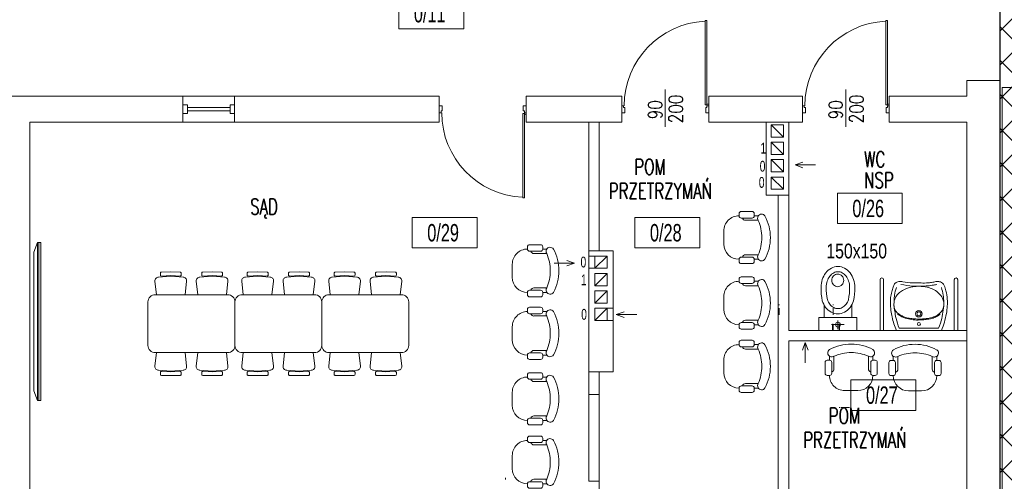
# Model space of a CAD drawing. Header units: millimetres. Extents: x 6354466 to 6508314, y -1889048 to -1342748.
# Tile 65 of 134: x 6402133 to 6413461, y -1760153 to -1754843. Entities that reach past the tile are written whole.
import ezdxf
from ezdxf.enums import TextEntityAlignment as Align

# ---------------------------------------------------------------- set-up
doc = ezdxf.new("R2010")
doc.units = ezdxf.units.MM
doc.linetypes.add('HIDDEN', pattern=[0.375, 0.25, -0.125])
for name, color, linetype, lineweight in [('drzwi istn', 163, 'Continuous', 5), ('L-1', 10, 'Continuous', 30), ('L-2', 167, 'Continuous', 13), ('L-4', 92, 'Continuous', 20), ('L-5', 152, 'Continuous', 9), ('L-6', 6, 'Continuous', 5), ('L-DRZWI', 146, 'Continuous', 13), ('L-HATCH', 252, 'Continuous', 5), ('L-ISTNIEJĄCE BUDYNKI', 167, 'Continuous', 5), ('L-TXT', 141, 'Continuous', 9), ('L-Wyburzenia', 253, 'HIDDEN', 5), ('łóżka', 230, 'Continuous', 9)]:
    doc.layers.add(name, color=color, linetype=linetype, lineweight=lineweight)
doc.layers.add('L-9', color=11, linetype='Continuous', plot=False)
doc.styles.add('125', font='cdmsimpl.shx', dxfattribs={"width": 0.7, "height": 125})
doc.styles.add('160', font='simplex.shx', dxfattribs={"width": 0.8, "height": 160})
doc.styles.add('200', font='cdmsimpl.shx', dxfattribs={"width": 0.7, "height": 200})
doc.styles.add('250', font='cdmsimpl.shx', dxfattribs={"width": 0.7, "height": 250})
doc.styles.add('CDM', font='cdmsimpl.shx', dxfattribs={"width": 0.8, "bigfont": 'cdmbigpl.shx'})
doc.styles.add('SIM-DIM', font='simplex.shx', dxfattribs={"width": 0.7, "bigfont": 'cdmbigpl.shx'})

# ---------------------------------------------------------------- blocks, each defined once
blk = doc.blocks.new('*U28')
for p, q in [((-5, 0), (-5, -5)), ((5, -5), (5, 0)), ((-5, -5), (5, -5)), ((-2, -5), (-2, -54)), ((2, -5), (2, -54)), ((-5, -59), (-5, -54)), ((-5, -54), (5, -54)), ((5, -54), (5, -59))]:
    blk.add_line(p, q)
blk = doc.blocks.new('PMUI_DRZWI10')
for p, q in [((-1000, 40), (-1000, -40)), ((-965, 40), (-1000, 40)), ((-965, -20), (-965, 40)), ((-35, -20), (-35, 40)), ((-35, 40), (0, 40)), ((-1000, -40), (-980, -40)), ((-980, -40), (-980, -20)), ((-980, -20), (-965, -20)), ((-20, -50), (-40, -50)), ((-40, -50), (-40, -1020)), ((-20, -20), (-35, -20)), ((-20, -40), (-20, -20)), ((0, -40), (-20, -40)), ((-20, -50), (-20, -60)), ((-20, -1020), (-20, -50)), ((-40, -1020), (-20, -1020))]:
    blk.add_line(p, q)
for points in [[(0, 40), (0, -40)], [(-20, -50), (-20, -1020)]]:
    blk.add_lwpolyline(points)
blk.add_circle((-10, -50), 10)
blk.add_arc((2, -39), 974, 180.0458, 267.2742)
blk = doc.blocks.new('KRZES')
for p, q in [((88208, -86188), (88161, -86188)), ((88208, -86163), (88208, -86188)), ((88233, -86138), (88358, -86138)), ((88383, -86163), (88383, -86188)), ((88162, -86240), (88308, -86240)), ((88233, -86213), (88358, -86213)), ((88558, -86513), (88558, -86363)), ((88162, -86637), (88308, -86637)), ((88161, -86688), (88208, -86688)), ((88208, -86713), (88208, -86688)), ((88233, -86663), (88358, -86663)), ((88233, -86738), (88358, -86738)), ((88383, -86713), (88383, -86688))]:
    blk.add_line(p, q)
for centre, radius, start, end in [((88553, -86439), 531, 151.9275, 179.9031), ((88123, -86215), 46.2, 326.5257, 146.6507), ((88233, -86163), 25, 90, 180), ((88233, -86188), 25, 180, 270), ((88358, -86163), 25, 0, 90), ((88358, -86188), 25, 270, 0), ((88383, -86363), 175, 0, 90), ((88646, -86446), 526, 156.9503, 179.1495), ((88308, -86203), 37.5, 270, 343.3551), ((88553, -86437), 531, 180.0969, 208.0725), ((88646, -86430), 526, 180.8505, 203.0497), ((88383, -86513), 175, 270, 0), ((88123, -86662), 46.2, 213.3493, 33.4743), ((88308, -86674), 37.5, 16.6721, 90), ((88233, -86688), 25, 90, 180), ((88233, -86713), 25, 180, 270), ((88358, -86688), 25, 0, 90), ((88358, -86713), 25, 270, 0)]:
    blk.add_arc(centre, radius, start, end)
blk = doc.blocks.new('zlew niepełnospr.')
for p, q in [((23074, -10969), (23594, -10969)), ((23108, -10996), (23562, -10996))]:
    blk.add_line(p, q)
for centre, radius in [((23335, -11043), 16.6), ((23335, -11160), 38.1), ((23335, -11160), 23.1)]:
    blk.add_circle(centre, radius)
for points in [[(23074, -10969), (23042, -11064), (23019, -11163), (23008, -11250), (23008, -11329), (23024, -11425), (23044, -11484), (23065, -11514), (23087, -11527), (23125, -11532), (23153, -11528), (23200, -11520), (23249, -11515), (23329, -11515), (23408, -11515), (23520, -11529), (23540, -11533), (23553, -11533), (23579, -11529), (23608, -11511), (23627, -11479), (23644, -11429), (23658, -11363), (23663, -11306), (23661, -11254), (23656, -11197), (23644, -11124), (23622, -11044), (23594, -10969)], [(23108, -10996), (23072, -11108), (23056, -11201), (23049, -11241), (23048, -11261), (23050, -11319), (23054, -11374), (23076, -11464)], [(23336, -11099), (23402, -11103), (23462, -11112), (23510, -11127), (23547, -11145), (23572, -11162), (23600, -11191), (23614, -11221), (23621, -11248), (23622, -11273), (23619, -11310), (23605, -11345), (23576, -11387), (23536, -11420), (23477, -11451), (23428, -11466), (23379, -11475), (23333, -11477), (23239, -11466), (23174, -11444), (23117, -11407), (23073, -11357), (23056, -11319), (23050, -11294), (23049, -11257), (23055, -11226), (23067, -11199), (23083, -11179), (23109, -11155), (23168, -11124), (23232, -11108), (23314, -11100), (23336, -11099)], [(23090, -11157), (23133, -11128), (23186, -11108), (23252, -11095), (23306, -11090), (23383, -11090), (23456, -11101), (23531, -11125), (23580, -11157)], [(23562, -10996), (23598, -11108), (23614, -11201), (23621, -11241), (23622, -11261), (23620, -11319), (23616, -11374), (23594, -11464)], [(23129, -11498), (23182, -11488), (23253, -11481), (23327, -11477), (23403, -11480), (23542, -11497)]]:
    blk.add_spline(points, degree=3)
blk = doc.blocks.new('zlew dla nps')
for p, q in [((452547, -100355), (452547, -99770)), ((452587, -100355), (452587, -99770)), ((453401, -100355), (453401, -99770)), ((453441, -100355), (453441, -99770))]:
    blk.add_line(p, q)
for centre in [(452567, -99770), (453421, -99770)]:
    blk.add_arc(centre, 20, 1.0147, 178.9853)
at = {"rotation": 180}
blk.add_blockref('zlew niepełnospr.', (476329, -111323), dxfattribs=at)
blk = doc.blocks.new('WC')
for p, q in [((60.6, -56.2), (-60.7, -56.1)), ((-0.1, -94.5), (0, -11.8)), ((-132.4, -243.9), (-132.3, -124)), ((133, -244.1), (133.1, -124.2))]:
    blk.add_line(p, q)
blk.add_lwpolyline([(182.2, -124.3), (182.4, -0.2), (-181.3, 0.2), (-181.4, -123.9)], close=True)
blk.add_lwpolyline([(0.4, -159.5, -0.123818), (63.7, -175.5, -0.10563), (117.8, -221.4, -0.087168), (150.5, -283.9, -0.045277), (162.2, -413.9, -0.077475), (150.3, -489.3, -0.087168), (117.5, -551.7, -0.10563), (63.3, -597.6, -0.123818), (-0.1, -613.4, -0.123818), (-63.4, -597.4, -0.10563), (-117.5, -551.5, -0.087168), (-150.2, -489.1, -0.077475), (-161.9, -413.6, -0.045277), (-150, -283.6, -0.087168), (-117.2, -221.2, -0.10563), (-63, -175.4, -0.123818)], format="xyb", close=True)
blk.add_circle((-0.1, -56.1), 23.7)
for centre, radius, start, end in [((43.9, -345.7), 153.6, 142.29689, 160.73225), ((17.2, -325.1), 119.9, 118.1778, 142.29689), ((0.3, -293.5), 84, 89.9445, 118.1778), ((0.3, -293.5), 84, 61.71121, 89.9445), ((-16.8, -325.1), 119.9, 37.59211, 61.71121), ((-43.5, -345.7), 153.6, 19.15676, 37.59211), ((551.4, -414.1), 663.3, 169.66343, 179.96529), ((-551.3, -413), 663.4, 359.92317, 10.22468), ((85.9, -413.9), 197.8, 179.94209, 197.66265), ((8.5, -480.1), 63.6, 158.43964, 179.9445), ((5.6, -478.9), 60.5, 136.37657, 158.43964), ((3.7, -477.2), 57.9, 113.47545, 136.37657), ((2.5, -474.4), 54.9, 89.9445, 113.47545), ((2.5, -474.4), 54.9, 66.41355, 89.9445), ((1.3, -477.2), 57.9, 43.51243, 66.41355), ((-0.6, -478.9), 60.5, 21.44936, 43.51243), ((-3.5, -480.1), 63.6, 359.9445, 21.44936), ((-85.6, -413.7), 197.8, 342.22394, 359.9445), ((43.8, -427.3), 153.6, 197.66506, 217.59211), ((17.1, -447.8), 119.9, 217.59211, 241.71121), ((8.5, -480.1), 63.6, 179.9445, 201.44936), ((5.6, -481.3), 60.5, 201.44936, 223.51243), ((0.1, -479.5), 84, 241.71121, 269.9445), ((3.7, -483), 57.9, 223.51243, 246.41355), ((2.5, -485.8), 54.9, 246.41355, 269.9445), ((0.1, -479.5), 84, 269.9445, 298.1778), ((2.5, -485.8), 54.9, 269.9445, 293.47545), ((1.3, -483), 57.9, 293.47545, 316.37657), ((-16.9, -447.8), 119.9, 298.1778, 322.29689), ((-0.6, -481.2), 60.5, 316.37657, 338.43964), ((-3.5, -480.1), 63.6, 338.43964, 359.9445), ((-43.6, -427.2), 153.6, 322.29689, 342.22394)]:
    blk.add_arc(centre, radius, start, end)
blk = doc.blocks.new('wc niepełnospr')
at = {"layer": 'L-6'}
for p, q in [((24905, -3679), (24905, -3679)), ((24905, -4419), (24905, -4419)), ((24925, -3659), (25652, -3659)), ((24925, -3699), (25652, -3699)), ((24925, -4399), (25652, -4399)), ((24925, -4439), (25652, -4439))]:
    blk.add_line(p, q, dxfattribs=at)
for centre, start, end in [((24925, -3679), 90, 180), ((24925, -3679), 180, 270), ((24925, -4419), 90, 180), ((24925, -4419), 180, 270)]:
    blk.add_arc(centre, 20, start, end, dxfattribs=at)
at = {"layer": 'L-6', "xscale": 12.00000000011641, "yscale": 12.00000000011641, "zscale": 12.00000000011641, "rotation": 270}
blk.add_blockref('WC', (25652, -3831), dxfattribs=at)
blk = doc.blocks.new('LELELW2')
for points in [[(-29099.1, 5701.9), (-29100.7, 5715.9, -0.447008), (-29097, 5720.1), (-29084.3, 5720.9, -0.436507)], [(-29084.3, 5720.9), (-29071.6, 5720.1, -0.447008), (-29067.9, 5715.9), (-29069.4, 5701.9, -0.382162)], [(-29041.5, 5720.9), (-29054.2, 5720.1, 0.447008), (-29057.9, 5715.9), (-29056.3, 5701.9, 0.382162)], [(-29026.6, 5701.9), (-29025.1, 5715.9, 0.447008), (-29028.8, 5720.1), (-29041.5, 5720.9, 0.436507)], [(-29099.1, 5641.9), (-29100.7, 5627.8, 0.447008), (-29097, 5623.6), (-29084.3, 5622.8, 0.436507)], [(-29084.3, 5622.8), (-29071.6, 5623.6, 0.447008), (-29067.9, 5627.8), (-29069.4, 5641.9, 0.382162)], [(-29041.5, 5622.8), (-29054.2, 5623.6, -0.447008), (-29057.9, 5627.8), (-29056.3, 5641.9, -0.382162)], [(-29026.6, 5641.9), (-29025.1, 5627.8, -0.447008), (-29028.8, 5623.6), (-29041.5, 5622.8, -0.436507)]]:
    blk.add_lwpolyline(points, format="xyb")
for points in [[(-29084.3, 5721.7), (-29094, 5721.2, -0.414214), (-29095.1, 5722.3), (-29095.1, 5724.2, -0.414214), (-29094, 5725.3), (-29084.5, 5725.6), (-29074.6, 5725.3, -0.414214), (-29073.5, 5724.2), (-29073.5, 5722.3, -0.414214), (-29074.6, 5721.2)], [(-29041.5, 5721.7), (-29031.8, 5721.2, 0.414214), (-29030.7, 5722.3), (-29030.7, 5724.2, 0.414214), (-29031.8, 5725.3), (-29041.3, 5725.6), (-29051.2, 5725.3, 0.414214), (-29052.3, 5724.2), (-29052.3, 5722.3, 0.414214), (-29051.2, 5721.2)], [(-29100.4, 5641.9), (-29025.4, 5641.9, 0.414214), (-29017.9, 5649.4), (-29017.9, 5694.4, 0.414214), (-29025.4, 5701.9), (-29100.4, 5701.9, 0.414214), (-29107.9, 5694.4), (-29107.9, 5649.4, 0.414214)], [(-29084.3, 5622), (-29094, 5622.5, 0.414214), (-29095.1, 5621.4), (-29095.1, 5619.5, 0.414214), (-29094, 5618.4), (-29084.5, 5618.1), (-29074.6, 5618.4, 0.414214), (-29073.5, 5619.5), (-29073.5, 5621.4, 0.414214), (-29074.6, 5622.5)], [(-29041.5, 5622), (-29031.8, 5622.5, -0.414214), (-29030.7, 5621.4), (-29030.7, 5619.5, -0.414214), (-29031.8, 5618.4), (-29041.3, 5618.1), (-29051.2, 5618.4, -0.414214), (-29052.3, 5619.5), (-29052.3, 5621.4, -0.414214), (-29051.2, 5622.5)]]:
    blk.add_lwpolyline(points, format="xyb", close=True)
blk = doc.blocks.new('tv')
at = {"layer": 'łóżka', "ltscale": 8}
for points in [[(105188, -84188), (105188, -82370), (105166, -82370), (105166, -84188)], [(105203, -82370), (105203, -84188), (105188, -84188), (105188, -82370)], [(105203, -82370), (105203, -84188), (105248, -84076), (105248, -82482)]]:
    blk.add_lwpolyline(points, close=True, dxfattribs=at)
blk = doc.blocks.new('opis pom')
at = {"color": 0}
blk.add_lwpolyline([(252897, -40977), (253644, -40977), (253644, -41327), (252897, -41327)], close=True, dxfattribs=at)
at = {"layer": 'L-4', "lineweight": 30, "style": '250', "width": 0.7}
blk.add_attdef('2', text='', height=250, dxfattribs=at).set_placement((253252, -41152), align=Align.MIDDLE_CENTER)
blk = doc.blocks.new('*U123')
for p, q in [((-40, 50), (-40, 1020)), ((-40, 1020), (-20, 1020)), ((-20, 1020), (-20, 50)), ((-500, -203), (-500, 228)), ((-1000, -40), (-1000, 40)), ((-1000, 40), (-980, 40)), ((-980, 40), (-980, 20)), ((-980, 20), (-965, 20)), ((-965, 20), (-965, -40)), ((-20, 50), (-40, 50)), ((-20, 20), (-35, 20)), ((-35, 20), (-35, -40)), ((-20, 50), (-20, 60)), ((0, 40), (-20, 40)), ((-20, 40), (-20, 20)), ((-965, -40), (-1000, -40)), ((-35, -40), (0, -40))]:
    blk.add_line(p, q)
for points in [[(-20, 50), (-20, 1020)], [(0, -40), (0, 40)]]:
    blk.add_lwpolyline(points)
blk.add_circle((-10, 50), 10)
blk.add_arc((2, 39), 974, 92.7258, 179.9542)
at = {"style": '160', "width": 0.8}
blk.add_attdef('SZER', text='', height=160, rotation=90, dxfattribs=at).set_placement((-489, -6), align=Align.BOTTOM_CENTER)
blk.add_attdef('WYS', text='', height=160, rotation=90, dxfattribs=at).set_placement((-459, 3), align=Align.TOP_CENTER)
at = {"style": 'CDM', "width": 0.8, "flags": 1}
blk.add_attdef('POZIOM', (-915, -225), '', height=125, dxfattribs=at)

msp = doc.modelspace()

# ---------------------------------------------------------------- hatches: boundary and pattern name
at = {"layer": 'L-HATCH', "ltscale": 10, "transparency": 33554687}
h = msp.add_hatch(dxfattribs=at)
h.set_pattern_fill('ANSI37', color=252, scale=87)
h.set_pattern_definition([(45, (-48741.55, 100010.94), (-195.320571, 195.320571), []), (135, (-48741.55, 100010.94), (-195.320571, -195.320571), [])])
h.paths.add_polyline_path([(6428505.3, -1746723.4), (6413415.3, -1746723.4), (6413415.3, -1760832.4), (6428505.3, -1760832.4)])

# ---------------------------------------------------------------- linework, layer by layer
at = {"layer": 'drzwi istn'}
for p, q in [((6404010.3, -1755723.4), (6404605, -1755723.4)), ((6404010.3, -1756023.4), (6404605, -1756023.4))]:
    msp.add_line(p, q, dxfattribs=at)
at = {"layer": 'L-1', "ltscale": 10}
msp.add_line((6413415.3, -1766856.3), (6413415.3, -1743744.9), dxfattribs=at)
at = {"layer": 'L-2', "lineweight": 13, "ltscale": 8}
msp.add_line((6413435.3, -1755623.4), (6413675.3, -1755623.4), dxfattribs=at)
at = {"layer": 'L-2', "ltscale": 8}
msp.add_line((6413435.3, -1755623.4), (6413435.3, -1760693.4), dxfattribs=at)
at = {"layer": 'L-2', "ltscale": 10}
for p, q in [((6411138.3, -1755723.4), (6411138.3, -1756023.4)), ((6412138.3, -1755723.4), (6412138.3, -1756023.4))]:
    msp.add_line(p, q, dxfattribs=at)
at = {"layer": 'L-4', "ltscale": 10}
for p, q in [((6410860.3, -1760303.4), (6410860.3, -1756863.4)), ((6410980.3, -1756863.4), (6410860.3, -1756863.4)), ((6410980.3, -1758418.4), (6410980.3, -1756863.4)), ((6411490.3, -1758418.4), (6410980.3, -1758418.4)), ((6411781.5, -1758418.4), (6411490.3, -1758418.4)), ((6411781.5, -1758418.4), (6411921.5, -1758418.4)), ((6413030.3, -1758418.4), (6411921.5, -1758418.4)), ((6413030.3, -1758418.4), (6413030.3, -1758538.4)), ((6410980.3, -1758538.4), (6411490.3, -1758538.4)), ((6410980.3, -1760303.4), (6410980.3, -1758538.4)), ((6411560.3, -1758538.4), (6411490.3, -1758538.4)), ((6411781.5, -1758538.4), (6411560.3, -1758538.4)), ((6411921.5, -1758538.4), (6411781.5, -1758538.4)), ((6413030.3, -1758538.4), (6411921.5, -1758538.4)), ((6408680.3, -1759153.4), (6408680.3, -1760153.4)), ((6408800.3, -1759153.4), (6408680.3, -1759153.4)), ((6408800.3, -1759153.4), (6408800.3, -1760153.4)), ((6408800.3, -1760153.4), (6408680.3, -1760153.4))]:
    msp.add_line(p, q, dxfattribs=at)
at = {"layer": 'L-5'}
for p, q in [((6411171.7, -1758555.1), (6411139.5, -1758643.7)), ((6411171.7, -1758790.7), (6411171.7, -1758555.1)), ((6411171.7, -1758555.1), (6411203.8, -1758643.7))]:
    msp.add_line(p, q, dxfattribs=at)
at = {"layer": 'L-ISTNIEJĄCE BUDYNKI'}
for p, q in [((6413415.3, -1755543.4), (6413030.3, -1755543.4)), ((6413030.3, -1755543.4), (6413030.3, -1755723.4)), ((6413415.3, -1760693.4), (6413415.3, -1755543.4)), ((6401520.3, -1755723.4), (6402730.3, -1755723.4)), ((6402730.3, -1755723.4), (6404010.3, -1755723.4)), ((6404010.3, -1756023.4), (6404010.3, -1755723.4)), ((6404605, -1755723.4), (6405000.3, -1755723.4)), ((6404605, -1756023.4), (6404605, -1755723.4)), ((6405120.3, -1755723.4), (6405000.3, -1755723.4)), ((6405120.3, -1755723.4), (6406960.3, -1755723.4)), ((6406960.3, -1756023.4), (6406960.3, -1755723.4)), ((6407960.3, -1755723.4), (6409060.3, -1755723.4)), ((6407960.3, -1756023.4), (6407960.3, -1755723.4)), ((6409060.3, -1755723.4), (6409060.3, -1756023.4)), ((6410060.3, -1755723.4), (6411138.3, -1755723.4)), ((6410060.3, -1755723.4), (6410060.3, -1756023.4)), ((6412138.3, -1755723.4), (6413030.3, -1755723.4)), ((6402250.3, -1756023.4), (6404010.3, -1756023.4)), ((6402250.3, -1756403.4), (6402250.3, -1756023.4)), ((6404605, -1756023.4), (6406220.3, -1756023.4)), ((6406340.3, -1756023.4), (6406220.3, -1756023.4)), ((6406340.3, -1756023.4), (6406960.3, -1756023.4)), ((6407960.3, -1756023.4), (6408800.3, -1756023.4)), ((6408680.3, -1757503.4), (6408680.3, -1756023.4)), ((6408800.3, -1756023.4), (6409060.3, -1756023.4)), ((6408800.3, -1757503.4), (6408800.3, -1756023.4)), ((6410060.3, -1756023.4), (6411138.3, -1756023.4)), ((6410720.3, -1756053.4), (6410720.3, -1756023.4)), ((6410720.3, -1756193.4), (6410720.3, -1756053.4)), ((6410920.3, -1756193.4), (6410780.3, -1756053.4)), ((6410920.3, -1756053.4), (6410920.3, -1756193.4)), ((6410980.3, -1756023.4), (6410980.3, -1756653.4)), ((6412138.3, -1756023.4), (6413030.3, -1756023.4)), ((6413030.3, -1758118.4), (6413030.3, -1756023.4)), ((6410720.3, -1756863.4), (6410720.3, -1756193.4)), ((6410920.3, -1756393.4), (6410780.3, -1756253.4)), ((6402250.3, -1756403.4), (6402250.3, -1756543.4)), ((6410920.3, -1756593.4), (6410780.3, -1756453.4)), ((6402250.3, -1760303.4), (6402250.3, -1756543.4)), ((6411054.6, -1756514.5), (6411143.2, -1756482.4)), ((6411290.2, -1756514.5), (6411054.6, -1756514.5)), ((6411054.6, -1756514.5), (6411143.2, -1756546.7)), ((6410920.3, -1756793.4), (6410780.3, -1756653.4)), ((6410780.3, -1756653.4), (6410780.3, -1756793.4)), ((6410980.3, -1756653.4), (6410980.3, -1756793.4)), ((6410980.3, -1756793.4), (6410980.3, -1756863.4)), ((6410980.3, -1756863.4), (6410720.3, -1756863.4)), ((6408680.3, -1757563.4), (6408890.3, -1757563.4)), ((6408680.3, -1757563.4), (6408680.3, -1757703.4)), ((6408750.3, -1757703.4), (6408890.3, -1757563.4)), ((6408890.3, -1757563.4), (6408890.3, -1757703.4)), ((6408280.2, -1757644.1), (6408515.8, -1757644.1)), ((6408515.8, -1757644.1), (6408427.3, -1757612)), ((6408515.8, -1757644.1), (6408427.3, -1757676.2)), ((6408680.3, -1759153.4), (6408680.3, -1757703.4)), ((6408890.3, -1757703.4), (6408680.3, -1757703.4)), ((6408750.3, -1757903.4), (6408890.3, -1757763.4)), ((6408750.3, -1758103.4), (6408890.3, -1757963.4)), ((6408750.3, -1758303.4), (6408890.3, -1758163.4)), ((6408890.3, -1758163.4), (6408960.3, -1758163.4)), ((6413030.3, -1760303.4), (6413030.3, -1758118.4)), ((6408997, -1758235.1), (6409085.6, -1758203)), ((6409232.7, -1758235.1), (6408997, -1758235.1)), ((6408997, -1758235.1), (6409085.6, -1758267.2)), ((6408890.3, -1758303.4), (6408960.3, -1758303.4)), ((6408960.3, -1758363.4), (6408960.3, -1758503.4)), ((6408960.3, -1758563.4), (6408960.3, -1758703.4)), ((6408680.3, -1759153.4), (6408680.3, -1758893.4)), ((6408800.3, -1759153.4), (6408800.3, -1758893.4)), ((6408680.3, -1759153.4), (6408800.3, -1759153.4)), ((6408780.3, -1759153.4), (6408700.3, -1759153.4)), ((6407720.3, -1760113.4), (6407720.3, -1760133.4)), ((6408680.3, -1760153.4), (6408800.3, -1760153.4)), ((6408800.3, -1760303.4), (6408800.3, -1760153.4))]:
    msp.add_line(p, q, dxfattribs=at)
for points in [[(6410720.3, -1756053.4), (6410720.3, -1756023.4), (6410980.3, -1756023.4), (6410980.3, -1756653.4)], [(6410980.3, -1756793.4), (6410980.3, -1756863.4), (6410720.3, -1756863.4), (6410720.3, -1756193.4)], [(6408960.3, -1758363.4), (6408960.3, -1757503.4), (6408680.3, -1757503.4), (6408680.3, -1757563.4)], [(6408680.3, -1757703.4), (6408680.3, -1758893.4), (6408960.3, -1758893.4), (6408960.3, -1758703.4)], [(6408960.3, -1758563.4), (6408960.3, -1758503.4)], [(6408780.3, -1760153.4), (6408700.3, -1760153.4)]]:
    msp.add_lwpolyline(points, dxfattribs=at)
for points in [[(6410920.3, -1756193.4), (6410780.3, -1756193.4), (6410780.3, -1756053.4), (6410920.3, -1756053.4)], [(6410920.3, -1756393.4), (6410780.3, -1756393.4), (6410780.3, -1756253.4), (6410920.3, -1756253.4)], [(6410920.3, -1756593.4), (6410780.3, -1756593.4), (6410780.3, -1756453.4), (6410920.3, -1756453.4)], [(6410920.3, -1756793.4), (6410780.3, -1756793.4), (6410780.3, -1756653.4), (6410920.3, -1756653.4)], [(6408750.3, -1757703.4), (6408890.3, -1757703.4), (6408890.3, -1757563.4), (6408750.3, -1757563.4)], [(6408750.3, -1757903.4), (6408890.3, -1757903.4), (6408890.3, -1757763.4), (6408750.3, -1757763.4)], [(6408750.3, -1758103.4), (6408890.3, -1758103.4), (6408890.3, -1757963.4), (6408750.3, -1757963.4)], [(6408750.3, -1758303.4), (6408890.3, -1758303.4), (6408890.3, -1758163.4), (6408750.3, -1758163.4)]]:
    msp.add_lwpolyline(points, close=True, dxfattribs=at)
at = {"layer": 'L-Wyburzenia', "ltscale": 300}
for p, q in [((6410870.3, -1758238.4), (6410870.3, -1758118.4)), ((6411490.3, -1758238.4), (6411490.3, -1758118.4)), ((6411680.3, -1759303.4), (6411560.3, -1759303.4)), ((6411580.3, -1759303.4), (6411660.3, -1759303.4))]:
    msp.add_line(p, q, dxfattribs=at)

# ---------------------------------------------------------------- block references
at = {"layer": 'drzwi istn', "xscale": -10, "yscale": 10, "zscale": 10, "rotation": 270}
msp.add_blockref('*U28', (6404605, -1755873), dxfattribs=at)
at = {"layer": 'drzwi istn'}
msp.add_blockref('PMUI_DRZWI10', (6407960.3, -1755873.4), dxfattribs=at)
at = {"layer": 'L-5'}
ref = msp.add_blockref('opis pom', (6153597.7, -1713622.3), dxfattribs=at)
ref.add_attrib('2', '0/11', dxfattribs={"layer": 'L-4', "height": 200, "style": '200', "width": 0.7}).set_placement((6406849.9, -1754774.2), align=Align.MIDDLE_CENTER)
ref = msp.add_blockref('opis pom', (6158643.2, -1715862.4), dxfattribs=at)
ref.add_attrib('2', '0/26', dxfattribs={"layer": 'L-4', "height": 200, "style": '200', "width": 0.7}).set_placement((6411895.4, -1757014.4), align=Align.MIDDLE_CENTER)
ref = msp.add_blockref('opis pom', (6153752.3, -1716142.1), dxfattribs=at)
ref.add_attrib('2', '0/29', dxfattribs={"layer": 'L-4', "height": 200, "style": '200', "width": 0.7}).set_placement((6407004.5, -1757294), align=Align.MIDDLE_CENTER)
ref = msp.add_blockref('opis pom', (6156314.1, -1716142.1), dxfattribs=at)
ref.add_attrib('2', '0/28', dxfattribs={"layer": 'L-4', "height": 200, "style": '200', "width": 0.7}).set_placement((6409566.3, -1757294), align=Align.MIDDLE_CENTER)
ref = msp.add_blockref('opis pom', (6158800.2, -1718010.3), dxfattribs=at)
ref.add_attrib('2', '0/27', dxfattribs={"layer": 'L-4', "height": 200, "style": '200', "width": 0.7}).set_placement((6412052.4, -1759162.2), align=Align.MIDDLE_CENTER)
at = {"layer": 'L-6', "xscale": 0.1, "yscale": 0.1, "zscale": 0.1, "rotation": 270}
msp.add_blockref('wc niepełnospr', (6411930.2, -1755853.1), dxfattribs=at)
at = {"layer": 'L-6', "ltscale": 7}
msp.add_blockref('zlew dla nps', (5959484.5, -1658063.9), dxfattribs=at)
at = {"layer": 'L-DRZWI', "ltscale": 8}
for p in [(6410060.3, -1755873.4), (6412138.3, -1755873.4)]:
    msp.add_blockref('*U123', p, dxfattribs=at).add_auto_attribs({'WYS': '200', 'SZER': '90'})
at = {"layer": 'L-HATCH', "ltscale": 10, "rotation": 180}
msp.add_blockref('tv', (6507542.2, -1841593.7), dxfattribs=at)
at = {"layer": 'łóżka', "ltscale": 10}
for p, rotation in [((6498792.1, -1843787.7), 180), ((6496358, -1844169.5), 180), ((6498792.1, -1844540.9), 180), ((6496358, -1844888.7), 180), ((6498792.1, -1845269.6), 180), ((6498138, -1670552.3), 270), ((6496358, -1845641.9), 180), ((6496358, -1846370.6), 180)]:
    msp.add_blockref('KRZES', p, dxfattribs=dict(at, rotation=rotation))
at = {"layer": 'łóżka', "ltscale": 8, "xscale": -11.11111111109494, "yscale": 11.11111111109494, "zscale": 11.11111111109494}
for p in [(6081187.6, -1821361.1), (6082187.6, -1821361.1), (6083187.6, -1821361.1)]:
    msp.add_blockref('LELELW2', p, dxfattribs=at)
at = {"layer": 'łóżka', "ltscale": 10, "xscale": -1, "rotation": 89.99999999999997}
msp.add_blockref('KRZES', (6325996, -1670555.1), dxfattribs=at)

# ---------------------------------------------------------------- texts
at = {"layer": 'L-9', "ltscale": 0.5, "style": 'SIM-DIM', "width": 0.7}
for s, p in [('POM ', (6409204.2, -1756626.3)), ('WC', (6411849.3, -1756539.2)), ('NSP', (6411849.3, -1756779.9)), ('SĄD', (6404785.7, -1757083.6)), ('POM ', (6411441.6, -1759489.3))]:
    msp.add_text(s, height=180, dxfattribs=at).set_placement(p)
at = {"layer": 'L-9', "ltscale": 0.5, "char_height": 180, "width": 962.5, "attachment_point": 1, "style": 'SIM-DIM'}
for insert in [(6408910.7, -1756723.6), (6411148.1, -1759586.6)]:
    msp.add_mtext('PRZETRZYMAŃ', dxfattribs=dict(at, insert=insert))
at = {"layer": 'L-ISTNIEJĄCE BUDYNKI', "style": '125', "width": 0.7}
for s, p in [('1', (6410655.1, -1756384.4, 0)), ('0', (6410647.3, -1756591.3, 0)), ('0', (6410637, -1756777.8, 0)), ('0', (6408585.6, -1757693.9, 0)), ('1', (6408590.3, -1757898.7, 0)), ('0', (6408593.2, -1758295.4, 0))]:
    msp.add_text(s, height=125, dxfattribs=at).set_placement(p)
at = {"layer": 'L-TXT', "insert": (6411973.6, -1757419.3), "char_height": 170, "width": 422.037, "attachment_point": 3, "line_spacing_factor": 0.7, "style": 'CDM'}
msp.add_mtext('\\pxqc;150x150', dxfattribs=at)

doc.saveas('drawing.dxf')
